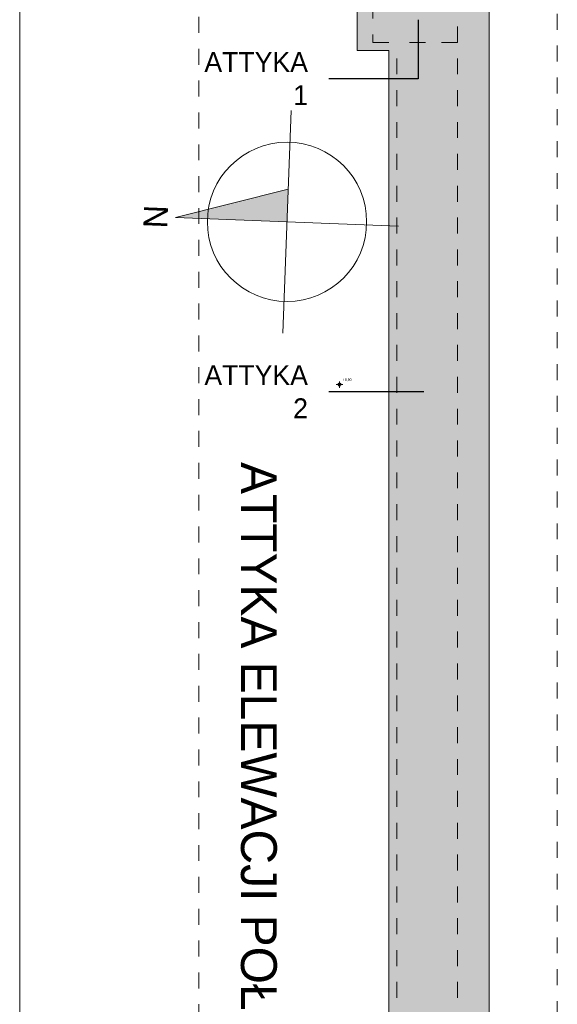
# Model space of a CAD drawing. Extents: x -109972 to -86652, y 98618 to 122888.
# Tile 39 of 74: x -94251 to -93576, y 106397 to 107634. Entities that reach past the tile are written whole.
import ezdxf

# ---------------------------------------------------------------- set-up
doc = ezdxf.new("R2010")
doc.units = 0
doc.header["$MEASUREMENT"] = 0
doc.linetypes.add('Przerywana', pattern=[40, 20, -20])
for name, color, linetype, lineweight in [('A-Opisy_Nr_Pióra__21', 7, 'Continuous', 13), ('Arch kolorystyka_Nr_Pióra__20', 1, 'Continuous', 15), ('Arch kolorystyka_Nr_Pióra__80', 3, 'Continuous', 20), ('ARCH TABELA_Nr_Pióra__21', 7, 'Continuous', 13), ('Arch tabelki_Nr_Pióra__21', 7, 'Continuous', 13), ('arch wypelnienia_Nr_Pióra__21', 7, 'Continuous', 13), ('Arch ściany nośne_Nr_Pióra__41', 7, 'Continuous', 9), ('Arch ściany zewnętrzne_Nr_Pióra__41', 7, 'Continuous', 9), ('INWENT OPISY_Nr_Pióra__21', 7, 'Continuous', 13), ('INWENT RZĘDNE_Nr_Pióra__21', 7, 'Continuous', 13), ('INWENT.ŚCIANY_Nr_Pióra__21', 7, 'Continuous', 13), ('INWENT.ŚCIANY_Nr_Pióra__41', 7, 'Continuous', 9)]:
    doc.layers.add(name, color=color, linetype=linetype, lineweight=lineweight)
doc.layers.add('INWENT RZĘDNE', color=7, linetype='Continuous')
doc.styles.add('GENERATED_STYLE_2', font='txt')
doc.styles.add('GENERATED_STYLE_3', font='txt')
doc.styles.add('GENERATED_STYLE_5', font='txt')
doc.dimstyles.new('GENERATED_STYLE__5', dxfattribs={"dimtxt": 0.18, "dimasz": 27.36, "dimexe": 0.18, "dimexo": 0.0625, "dimgap": 0.09, "dimtad": 0, "dimtih": 1, "dimtoh": 1, "dimdec": 4, "dimzin": 0, "dimdsep": 46, "dimcen": 0.09, "dimadec": 0, "dimazin": 0, "dimtfac": 1, "dimtdec": 4, "dimtmove": 0, "dimatfit": 3, "dimldrblk": 'ARROWHEAD_5', "dimfxl": 0, "dimtolj": 1, "dimtzin": 0, "dimarcsym": 0})

# ---------------------------------------------------------------- blocks, each defined once
blk = doc.blocks.new('Koty wysokościowe_7', base_point=(-93849.4, 107175.7))
at = {"layer": 'INWENT RZĘDNE_Nr_Pióra__21', "linetype": 'Continuous'}
for points in [[(-93849.4, 107175.7), (-93851.4, 107175.7), (-93851.2, 107174.9), (-93850.8, 107174.3), (-93850.1, 107173.9), (-93849.4, 107173.7)], [(-93849.4, 107175.7), (-93847.4, 107175.7), (-93847.5, 107176.5), (-93848, 107177.1), (-93848.6, 107177.6), (-93849.4, 107177.7)]]:
    blk.add_hatch(color=256, dxfattribs=at).paths.add_polyline_path(points, flags=0)
for p, q in [((-93853.4, 107175.7), (-93845.4, 107175.7)), ((-93849.4, 107171.7), (-93849.4, 107179.7))]:
    blk.add_line(p, q, dxfattribs=at)
blk.add_circle((-93849.4, 107175.7), 2, dxfattribs=at)
at = {"layer": 'INWENT RZĘDNE_Nr_Pióra__21', "insert": (-93845.4, 107179.7), "char_height": 3.2, "attachment_point": 7, "style": 'GENERATED_STYLE_2'}
blk.add_mtext('{+8,90}', dxfattribs=at)
blk = doc.blocks.new('ARROWHEAD_5')
at = {"color": 0, "linetype": 'Continuous', "lineweight": 0}
blk.add_line((0, 0), (-1, 0), dxfattribs=at)
blk.add_solid([(-1, 0.2679), (0, 0), (-1, -0.2679), (-1, 0.2679)], dxfattribs=at)

msp = doc.modelspace()

# ---------------------------------------------------------------- hatches: boundary and pattern name
at = {"layer": 'Arch kolorystyka_Nr_Pióra__20', "linetype": 'Continuous', "lineweight": 0, "true_color": 0x7f0000}
msp.add_hatch(color=16, dxfattribs=at).paths.add_polyline_path([(-93661.4, 107705.4), (-93827.4, 107705.4), (-93827.4, 107595.4), (-93661.4, 107595.4)], flags=0)
at = {"layer": 'Arch kolorystyka_Nr_Pióra__80', "linetype": 'Continuous', "lineweight": 0, "true_color": 0x003f00}
msp.add_hatch(color=98, dxfattribs=at).paths.add_polyline_path([(-93787.4, 106341.4), (-93661.4, 106341.4), (-93661.4, 107595.4), (-93787.4, 107595.4)], flags=0)
at = {"layer": 'arch wypelnienia_Nr_Pióra__21', "linetype": 'Continuous'}
msp.add_hatch(color=256, dxfattribs=at).paths.add_polyline_path([(-94055.2, 107385.5), (-93913.8, 107421.1), (-93915.3, 107380.1)], flags=0)

# ---------------------------------------------------------------- linework, layer by layer
at = {"layer": 'ARCH TABELA_Nr_Pióra__21', "linetype": 'Continuous'}
for p, q in [((-94250.9, 107761.4), (-94250.9, 104916.4)), ((-93920.7, 107240.2), (-93909.9, 107520)), ((-93913.8, 107421.1), (-94055.2, 107385.5)), ((-93775.4, 107374.7), (-94055.2, 107385.5))]:
    msp.add_line(p, q, dxfattribs=at)
msp.add_circle((-93915.3, 107380.1), 100, dxfattribs=at)
at = {"layer": 'Arch ściany nośne_Nr_Pióra__41', "linetype": 'Przerywana'}
for p, q in [((-93807.4, 107695.4), (-93807.4, 107605.4)), ((-93701.4, 107605.4), (-93701.4, 107695.4)), ((-93807.4, 107605.4), (-93777.4, 107605.4))]:
    msp.add_line(p, q, dxfattribs=at)
at = {"layer": 'Arch ściany zewnętrzne_Nr_Pióra__41', "linetype": 'Continuous'}
for p, q in [((-93827.4, 107705.4), (-93827.4, 107595.4)), ((-93661.4, 107705.4), (-93661.4, 104973.4)), ((-93827.4, 107595.4), (-93787.4, 107595.4)), ((-93787.4, 105083.4), (-93787.4, 107595.4))]:
    msp.add_line(p, q, dxfattribs=at)
at = {"layer": 'INWENT.ŚCIANY_Nr_Pióra__21', "linetype": 'Przerywana'}
for p, q in [((-93575.9, 107761.4), (-93575.9, 104916.4)), ((-94025.9, 104937.4), (-94025.9, 107741.4))]:
    msp.add_line(p, q, dxfattribs=at)
at = {"layer": 'INWENT.ŚCIANY_Nr_Pióra__41', "linetype": 'Przerywana'}
for p, q in [((-93777.4, 106365.4), (-93777.4, 107605.4)), ((-93701.4, 107605.4), (-93777.4, 107605.4)), ((-93701.4, 106365.4), (-93701.4, 107605.4))]:
    msp.add_line(p, q, dxfattribs=at)

# ---------------------------------------------------------------- block references
at = {"layer": 'INWENT RZĘDNE'}
msp.add_blockref('Koty wysokościowe_7', (-93849.4, 107175.7), dxfattribs=at)

# ---------------------------------------------------------------- texts
at = {"layer": 'A-Opisy_Nr_Pióra__21', "linetype": 'Continuous', "char_height": 25, "width": 141.412, "attachment_point": 6, "style": 'GENERATED_STYLE_5'}
for s, insert in [('{ATTYKA 1}', (-93889, 107560)), ('{ATTYKA 2}', (-93889, 107166.7))]:
    msp.add_mtext(s, dxfattribs=dict(at, insert=insert))
at = {"layer": 'Arch tabelki_Nr_Pióra__21', "linetype": 'Continuous', "insert": (-94095.2, 107387.1), "char_height": 30, "attachment_point": 2, "rotation": 87.7852, "style": 'GENERATED_STYLE_5'}
msp.add_mtext('{N}', dxfattribs=at)
at = {"layer": 'INWENT OPISY_Nr_Pióra__21', "linetype": 'Continuous', "insert": (-93928.1, 106339.4), "char_height": 45, "attachment_point": 2, "rotation": 270, "style": 'GENERATED_STYLE_3'}
msp.add_mtext('{ATTYKA ELEWACJI POŁUDNIOWEJ RZUT skala 1:50}', dxfattribs=at)

# ---------------------------------------------------------------- leaders
at = {"layer": 'A-Opisy_Nr_Pióra__21', "linetype": 'Continuous', "annotation_type": 0, "has_hookline": 1, "hookline_direction": 1, "text_width": 125}
for points in [[(-93750.6, 107633.8), (-93750.6, 107559.8), (-93862.6, 107559.8)], [(-93743.6, 107166.5), (-93862.6, 107166.5)]]:
    msp.add_leader(points, dimstyle='GENERATED_STYLE__5', dxfattribs=at)

doc.saveas('drawing.dxf')
